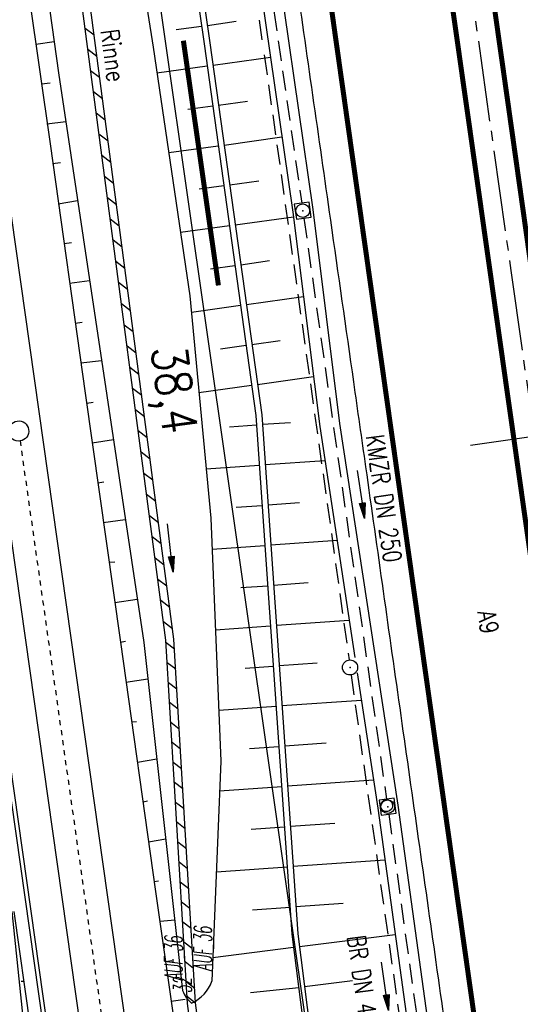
# Model space of a CAD drawing. Extents: x 446388 to 447135, y 445359 to 446567.
# Tile 70 of 80: x 446518 to 446567, y 446283 to 446381. Entities that reach past the tile are written whole.
import ezdxf
from ezdxf.enums import TextEntityAlignment as Align

# ---------------------------------------------------------------- set-up
doc = ezdxf.new("R2010")
doc.units = 0
doc.header["$LTSCALE"] = 2
doc.header["$MEASUREMENT"] = 0
for name, pattern in [('ACAD_ISO10W100W', [0.5, 0.25, -0.25]), ('ACHSE', [5.5, 4, -0.5, 0.5, -0.5]), ('AUSGEZOGEN', [0]), ('GEMARKBAB', [3.7, 2, -0.5, 0.1, -0.5, 0.1, -0.5]), ('GESTRICH-X2', [1.5, 1, -0.5])]:
    doc.linetypes.add(name, pattern=pattern)
doc.layers.get('0').update_dxf_attribs({"linetype": 'AUSGEZOGEN'})
for name, color, linetype in [('202-GEMARKGRZ', 7, 'GEMARKBAB'), ('202-GRENZL-BAB', 7, 'AUSGEZOGEN'), ('ACHSETOP', 250, 'ACHSE'), ('ANMERKUNG', 7, 'CONTINUOUS'), ('BOESCHG', 250, 'AUSGEZOGEN'), ('DB-BAB-Entwässerung', 15, 'CONTINUOUS'), ('DB-Bahnachse', 7, 'CONTINUOUS'), ('DB-Gleisachse', 7, 'CONTINUOUS'), ('DB-GRABEN', 15, 'AUSGEZOGEN'), ('DB-Kabelanlagen', 15, 'CONTINUOUS'), ('FBRTOP', 250, 'AUSGEZOGEN'), ('KANAL', 7, 'GESTRICH-X2'), ('MULDE', 250, 'AUSGEZOGEN'), ('NZ', 250, 'AUSGEZOGEN'), ('PFEIL', 7, 'CONTINUOUS'), ('PFEILTOP', 200, 'AUSGEZOGEN'), ('Rinne', 200, 'CONTINUOUS'), ('SCHRIFT', 7, 'AUSGEZOGEN'), ('SCHSYMBOL', 200, 'AUSGEZOGEN'), ('TEXTO', 4, 'CONTINUOUS')]:
    doc.layers.add(name, color=color, linetype=linetype)
doc.styles.add('ROMANS', font='romans.shx', dxfattribs={"width": 0.8})

# ---------------------------------------------------------------- blocks, each defined once
blk = doc.blocks.new('20')
blk.add_lwpolyline([(-0.754, -0.751), (0.754, -0.751), (0.754, 0.75), (-0.754, 0.75)], close=True)
blk.add_circle((0, 0), 0.676)
blk.add_point((0, 0))
blk = doc.blocks.new('GST')
at = {"color": 0}
blk.add_circle((0, 0), 0.75, dxfattribs=at)
blk.add_point((0, 0), dxfattribs=at)
blk = doc.blocks.new('10')
blk.add_blockref('GST', (0, 0))
blk = doc.blocks.new('PFEIL2')
at = {"color": 0}
for p, q in [((0.88, 0.002), (-2.401, -0.012)), ((0.881, -0.271), (0.879, 0.276)), ((0.879, 0.276), (2.429, 0.009)), ((0.911, 0.27), (0.879, 0.265)), ((0.965, 0.261), (0.879, 0.246)), ((1.019, 0.252), (0.879, 0.228)), ((1.073, 0.242), (0.879, 0.209)), ((1.127, 0.233), (0.879, 0.191)), ((1.181, 0.224), (0.879, 0.172)), ((1.235, 0.214), (0.879, 0.154)), ((1.289, 0.205), (0.879, 0.135)), ((1.343, 0.196), (0.879, 0.117)), ((1.397, 0.187), (0.879, 0.098)), ((1.451, 0.177), (0.879, 0.08)), ((1.505, 0.168), (0.879, 0.061)), ((1.559, 0.159), (0.88, 0.043)), ((1.613, 0.149), (0.88, 0.024)), ((1.668, 0.14), (0.88, 0.006)), ((1.722, 0.131), (0.88, -0.013)), ((1.776, 0.121), (0.88, -0.031)), ((1.83, 0.112), (0.88, -0.05)), ((1.884, 0.103), (0.88, -0.068)), ((1.938, 0.094), (0.88, -0.087)), ((1.992, 0.084), (0.88, -0.105)), ((2.046, 0.075), (0.88, -0.124)), ((2.1, 0.066), (0.88, -0.142)), ((2.154, 0.056), (0.88, -0.161)), ((2.208, 0.047), (0.88, -0.179)), ((2.262, 0.038), (0.881, -0.198)), ((2.316, 0.029), (0.881, -0.216)), ((2.37, 0.019), (0.881, -0.235)), ((2.424, 0.01), (0.881, -0.253)), ((2.429, 0.009), (0.881, -0.271))]:
    blk.add_line(p, q, dxfattribs=at)

msp = doc.modelspace()

# ---------------------------------------------------------------- linework, layer by layer
at = {"layer": '202-GEMARKGRZ', "const_width": 0.5, "flags": 128}
msp.add_lwpolyline([(446537.386, 446354.315), (446533.904, 446378.622)], dxfattribs=at)
at = {"layer": '202-GRENZL-BAB', "flags": 128}
msp.add_lwpolyline([(446564.494, 446152.692), (446518.124, 446476.409)], dxfattribs=at)
at = {"layer": 'ACHSETOP'}
msp.add_lwpolyline([(446545.228, 446505.501), (446552.414, 446454.803), (446566.447, 446355.792), (446583.989, 446232.029), (446601.53, 446108.266), (446619.072, 445984.503), (446643.63, 445811.235), (446657.663, 445712.224), (446689.238, 445489.451), (446703.271, 445390.44), (446704.505, 445381.732)], dxfattribs=at)
at = {"layer": 'BOESCHG'}
for p, q in [((446533.192, 446379.716), (446535.704, 446380.079)), ((446535.703, 446380.079), (446535.704, 446380.079)), ((446536.287, 446380.145), (446539.136, 446380.556)), ((446536.848, 446376.184), (446542.56, 446376.98)), ((446531.274, 446375.423), (446536.265, 446376.118)), ((446536.263, 446376.118), (446536.265, 446376.118)), ((446534.337, 446371.811), (446536.817, 446372.157)), ((446536.816, 446372.156), (446536.817, 446372.157)), ((446537.4, 446372.223), (446540.265, 446372.622)), ((446537.952, 446368.261), (446543.701, 446369.062)), ((446532.442, 446367.508), (446537.369, 446368.195)), ((446537.367, 446368.195), (446537.369, 446368.195)), ((446535.474, 446363.892), (446537.922, 446364.233)), ((446537.921, 446364.233), (446537.922, 446364.233)), ((446538.505, 446364.299), (446541.388, 446364.701)), ((446539.057, 446360.338), (446544.834, 446361.143)), ((446533.61, 446359.594), (446538.474, 446360.271)), ((446538.472, 446360.271), (446538.474, 446360.271)), ((446536.61, 446355.973), (446539.026, 446356.31)), ((446539.025, 446356.31), (446539.026, 446356.31)), ((446539.609, 446356.376), (446542.471, 446356.775)), ((446534.694, 446351.667), (446539.578, 446352.348)), ((446539.576, 446352.348), (446539.578, 446352.348)), ((446540.161, 446352.414), (446545.831, 446353.204)), ((446540.713, 446348.452), (446543.521, 446348.844)), ((446537.601, 446348.034), (446540.13, 446348.386)), ((446540.129, 446348.386), (446540.13, 446348.386)), ((446541.265, 446344.491), (446546.828, 446345.266)), ((446535.449, 446343.695), (446540.682, 446344.425)), ((446540.68, 446344.424), (446540.682, 446344.425)), ((446541.753, 446340.522), (446544.564, 446340.718)), ((446538.481, 446340.269), (446541.171, 446340.456)), ((446541.17, 446340.456), (446541.171, 446340.456)), ((446542.031, 446336.532), (446547.963, 446336.945)), ((446536.169, 446336.098), (446541.449, 446336.466)), ((446541.447, 446336.466), (446541.449, 446336.466)), ((446539.136, 446332.295), (446541.726, 446332.475)), ((446541.725, 446332.475), (446541.726, 446332.475)), ((446542.309, 446332.542), (446545.438, 446332.76)), ((446542.587, 446328.551), (446549.172, 446329.01)), ((446536.758, 446328.12), (446542.004, 446328.485)), ((446542.002, 446328.485), (446542.004, 446328.485)), ((446539.602, 446324.308), (446542.282, 446324.495)), ((446542.281, 446324.495), (446542.282, 446324.495)), ((446542.865, 446324.561), (446546.321, 446324.802)), ((446543.143, 446320.571), (446550.38, 446321.075)), ((446537.085, 446320.123), (446542.56, 446320.504)), ((446542.558, 446320.504), (446542.56, 446320.504)), ((446540.043, 446316.319), (446542.838, 446316.514)), ((446542.837, 446316.514), (446542.838, 446316.514)), ((446543.421, 446316.58), (446547.203, 446316.844)), ((446537.412, 446312.127), (446543.116, 446312.524)), ((446543.114, 446312.524), (446543.116, 446312.524)), ((446543.699, 446312.59), (446551.589, 446313.14)), ((446540.485, 446308.331), (446543.394, 446308.533)), ((446543.393, 446308.533), (446543.394, 446308.533)), ((446543.977, 446308.6), (446548.085, 446308.886)), ((446537.502, 446304.113), (446543.672, 446304.543)), ((446543.67, 446304.543), (446543.672, 446304.543)), ((446544.255, 446304.609), (446552.797, 446305.204)), ((446540.645, 446300.323), (446543.95, 446300.553)), ((446543.949, 446300.553), (446543.95, 446300.553)), ((446544.533, 446300.619), (446548.959, 446300.927)), ((446544.811, 446296.629), (446553.934, 446297.264)), ((446537.18, 446296.072), (446544.228, 446296.562)), ((446544.226, 446296.562), (446544.228, 446296.562)), ((446545.089, 446292.638), (446549.786, 446292.966)), ((446540.763, 446292.311), (446544.506, 446292.572)), ((446544.505, 446292.572), (446544.506, 446292.572)), ((446545.44, 446288.655), (446554.956, 446289.865)), ((446536.841, 446287.57), (446544.858, 446288.589)), ((446544.856, 446288.589), (446544.858, 446288.589)), ((446545.944, 446284.687), (446550.724, 446285.295)), ((446545.37, 446284.55), (446540.581, 446284.051)), ((446545.361, 446284.621), (446545.362, 446284.621)), ((446545.361, 446284.621), (446545.362, 446284.621))]:
    msp.add_line(p, q, dxfattribs=at)
for points in [[(446625.917, 446116.395, -0.000878), (446621.67, 446145.992, -0.000254), (446615.925, 446186.677, -0.000386), (446612.181, 446213.443, -0.001491), (446608.016, 446244.056, 0.001346), (446603.412, 446277.962, 0.00065), (446598.21, 446315.159, 0.000714), (446593.385, 446348.991, 0.000748), (446588.683, 446381.284, -0.000783), (446584.193, 446412.133, -0.000341), (446583.074, 446419.941, -0.000068), (446577.52, 446458.945, -0.001453), (446575.649, 446472.373, 0.000229), (446570.625, 446509.1, 0.008524)], [(446518.305, 446501.685), (446524.125, 446462.778), (446528.373, 446430.849), (446535.958, 446378.312), (446541.105, 446341.386), (446544.692, 446289.887), (446549.645, 446250.914), (446555.946, 446206.569), (446561.843, 446164.276), (446568.221, 446118.013), (446572.872, 446085.753, 0.000201), (446572.872, 446085.753), (446579.921, 446037.139), (446587.407, 445984.893), (446591.432, 445950.432)]]:
    msp.add_lwpolyline(points, format="xyb", dxfattribs=at)
for points in [[(446518.888, 446501.767), (446524.708, 446462.862), (446528.956, 446430.929), (446536.541, 446378.396), (446541.689, 446341.457), (446545.278, 446289.936), (446550.229, 446250.99), (446556.529, 446206.651), (446562.426, 446164.357), (446568.804, 446118.094), (446573.455, 446085.837), (446580.504, 446037.223), (446587.99, 445984.973), (446592.017, 445950.5)], [(446512.22, 446500.822), (446522.83, 446429.027), (446530.896, 446377.981), (446534.541, 446353.284), (446536.632, 446331.21), (446537.619, 446307.053), (446536.747, 446285.223)], [(446504.523, 446499.731), (446514.099, 446428.03), (446521.494, 446375.421), (446529.959, 446318.869), (446533.831, 446284.278)]]:
    msp.add_lwpolyline(points, dxfattribs=at)
for centre, radius, start, end in [((446533.17, 446286.507), 3.8, 293.97204, 340.26011), ((446536.443, 446285.197), 2.769, 199.37753, 231.35727)]:
    msp.add_arc(centre, radius, start, end, dxfattribs=at)
at = {"layer": 'DB-BAB-Entwässerung', "linetype": 'Continuous'}
msp.add_ellipse((446554.091, 446302.653), major_axis=(-0.424, 0.424), ratio=1, start_param=2.496493, end_param=8.779678, dxfattribs=at)
at = {"layer": 'DB-Bahnachse', "linetype": 'ACAD_ISO10W100W'}
msp.add_line((446517.672, 446338.866), (446531.424, 446241.836), dxfattribs=at)
at = {"layer": 'DB-Bahnachse', "linetype": 'Continuous'}
msp.add_ellipse((446517.532, 446339.856), major_axis=(-0.707, 0.707), ratio=1, start_param=2.496493, end_param=8.779678, dxfattribs=at)
at = {"layer": 'DB-Gleisachse', "linetype": 'Continuous'}
for p, q in [((446507.438, 446427.109), (446549.159, 446132.741)), ((446502.982, 446426.478), (446544.706, 446132.093))]:
    msp.add_line(p, q, dxfattribs=at)
at = {"layer": 'DB-GRABEN', "linetype": 'Continuous'}
for p, q in [((446517.1, 446393.125), (446520.649, 446368.374)), ((446519.249, 446378.274), (446521.056, 446378.54)), ((446519.799, 446374.324), (446520.649, 446374.424)), ((446520.349, 446370.374), (446522.216, 446370.601)), ((446520.649, 446368.374), (446524.149, 446343.624)), ((446520.899, 446366.424), (446521.699, 446366.524)), ((446521.449, 446362.424), (446523.392, 446362.738)), ((446522.049, 446358.474), (446522.799, 446358.574)), ((446522.599, 446354.524), (446524.581, 446354.798)), ((446523.149, 446350.574), (446523.849, 446350.674)), ((446523.699, 446346.624), (446525.77, 446346.854)), ((446524.149, 446343.624), (446527.648, 446318.874)), ((446524.298, 446342.624), (446524.948, 446342.724)), ((446524.848, 446338.674), (446526.944, 446339.01)), ((446525.398, 446334.724), (446525.998, 446334.824)), ((446525.948, 446330.774), (446528.134, 446331.059)), ((446526.548, 446326.824), (446527.098, 446326.874)), ((446527.098, 446322.824), (446529.319, 446323.142)), ((446527.648, 446318.874), (446528.148, 446318.974)), ((446527.648, 446318.874), (446531.147, 446294.124)), ((446528.198, 446314.924), (446530.364, 446315.249)), ((446528.748, 446310.974), (446529.248, 446311.024)), ((446529.348, 446306.974), (446531.255, 446307.292)), ((446529.897, 446303.024), (446530.347, 446303.124)), ((446530.447, 446299.074), (446532.143, 446299.357)), ((446530.997, 446295.124), (446531.447, 446295.174)), ((446531.147, 446294.124), (446533.247, 446279.274)), ((446516.847, 446292.125), (446518.397, 446277.175)), ((446517.047, 446292.125), (446519.147, 446277.275)), ((446531.597, 446291.174), (446533.043, 446291.319)), ((446532.147, 446287.174), (446532.747, 446287.274)), ((446518.047, 446285.175), (446517.797, 446285.175)), ((446532.697, 446283.224), (446534.097, 446283.424))]:
    msp.add_line(p, q, dxfattribs=at)
at = {"layer": 'DB-Kabelanlagen', "linetype": 'Continuous'}
for p, q in [((446499.369, 446425.965), (446556.631, 446021.938)), ((446499.765, 446426.022), (446557.027, 446021.994))]:
    msp.add_line(p, q, dxfattribs=at)
at = {"layer": 'FBRTOP'}
for points in [[(446586.887, 446089.829, 0.000001), (446588.957, 446075.27, 0.000001), (446590.43, 446064.906, 0.000008), (446592.183, 446052.577, -0.000007), (446593.936, 446040.247, -0.00042)], [(446562.06, 446507.886), (446569.246, 446457.189, -0.000002), (446576.262, 446407.683, 0.000001), (446583.279, 446358.178, 0.000002), (446592.05, 446296.296, -0.000002), (446600.821, 446234.415, -0.000002), (446609.591, 446172.533, 0.000003), (446618.362, 446110.652, 0.000001), (446627.133, 446048.77, -0.000002), (446635.904, 445986.889, 0), (446649.168, 445893.306, 0), (446660.462, 445813.621), (446674.495, 445714.61, 0.000001), (446678.792, 445684.289, 0.000001), (446687.668, 445621.668)], [(446541.445, 446410.375, 0.000055), (446543.68, 446394.659, 0.000096), (446544.967, 446385.627, 0.000041), (446546.74, 446373.214, -0.000018), (446548.512, 446360.8, -0.000019), (446550.805, 446344.733, -0.000035), (446552.009, 446336.29, -0.000425), (446553.758, 446323.941, 0.000128), (446555.508, 446311.591, 0.000198), (446557.251, 446299.345, -0.000289), (446558.994, 446287.099, -0.000481), (446560.735, 446274.734, 0.000343), (446562.475, 446262.369, 0.000196), (446564.231, 446249.987, -0.000413), (446565.988, 446237.605, -0.000013), (446566.966, 446230.666, -0.000005), (446569.439, 446213.123, -0.000025), (446571.187, 446200.716, 0.000056), (446572.935, 446188.309, 0.000769), (446574.259, 446179.025, -0.000467), (446576.449, 446163.728, -0.000132), (446578.343, 446150.384, -0.000157), (446579.926, 446139.19, -0.000509)]]:
    msp.add_lwpolyline(points, format="xyb", dxfattribs=at)
at = {"layer": 'FBRTOP', "const_width": 0.5}
for points in [[(446559.09, 446507.465), (446566.275, 446456.768, -0.000002), (446573.292, 446407.262, 0.000001), (446580.308, 446357.757, 0.000002), (446589.079, 446295.875, -0.000002), (446597.85, 446233.994, -0.000002), (446606.621, 446172.112, 0.000003), (446615.391, 446110.231, 0.000001), (446624.162, 446048.349, -0.000002), (446632.933, 445986.468, 0), (446646.197, 445892.885, 0), (446657.491, 445813.2), (446671.524, 445714.189, 0.000002), (446687.312, 445602.802, -0.000002), (446703.099, 445491.416), (446717.132, 445392.405, 0.000001), (446718.367, 445383.697, 0)], [(446531.367, 446503.536), (446538.553, 446452.838, -0.000002), (446545.569, 446403.333, 0.000001), (446552.586, 446353.827, 0.000002), (446561.357, 446291.946, -0.000002), (446570.128, 446230.064, -0.000002), (446578.898, 446168.183, 0.000003), (446587.669, 446106.301, 0.000001), (446596.44, 446044.42, -0.000002), (446605.211, 445982.538, 0), (446618.474, 445888.956, 0), (446629.769, 445809.27), (446643.802, 445710.259, 0.000002), (446659.589, 445598.873, -0.000002), (446675.377, 445487.486), (446689.41, 445388.475, 0.000001), (446690.644, 445379.768, 0)]]:
    msp.add_lwpolyline(points, format="xyb", dxfattribs=at)
at = {"layer": 'FBRTOP', "const_width": 0.5, "flags": 128}
msp.add_lwpolyline([(446543.112, 446505.201), (446545.748, 446486.556), (446552.858, 446436.779), (446559.823, 446387.724), (446566.885, 446338.108), (446573.771, 446289.635), (446580.746, 446240.241), (446587.914, 446189.717), (446594.854, 446140.825), (446601.728, 446092.103), (446608.815, 446042.03), (446615.846, 445992.42), (446622.77, 445943.678), (446629.777, 445894.145), (446636.772, 445844.7), (446643.697, 445796.011), (446650.718, 445746.153), (446654.062, 445722.676), (446657.67, 445696.946), (446664.652, 445647.751), (446669.823, 445611.375), (446669.853, 445611.112)], dxfattribs=at)
msp.add_lwpolyline([(446560.332, 446413.316, -0.000179), (446565.023, 446380.431, -0.000356), (446567.359, 446363.934, -0.00001), (446574.032, 446316.55, 0.000258), (446574.285, 446314.759, 0.000002), (446578.291, 446286.517, 0.000002), (446581.322, 446265.155), (446588.244, 446216.365, 0.000012), (446588.396, 446215.296, 0), (446595.355, 446166.271, 0.000004), (446602.342, 446117.05, 0.000035), (446603.074, 446111.9, 0.000422), (446603.253, 446110.651, -0.000041), (446603.431, 446109.403, -0.000819), (446605.774, 446092.812, 0.000535), (446609.348, 446067.399, 0.000292), (446612.885, 446042.547, -0.000316), (446616.422, 446017.696, -0.000151), (446616.766, 446015.263, 0.000008), (446623.297, 445968.97, 0.000332), (446625.624, 445952.553, 0.000167), (446630.289, 445919.886)], format="xyb", dxfattribs=at)
at = {"layer": 'KANAL'}
for p, q in [((446541.947, 446377.206), (446550.375, 446317.125)), ((446545.875, 446361), (446554.094, 446303.281)), ((446550.563, 446315.625), (446559.281, 446254.094)), ((446554.313, 446301.813), (446562.344, 446243.781))]:
    msp.add_line(p, q, dxfattribs=at)
at = {"layer": 'KANAL', "flags": 128}
for points in [[(446541.738, 446378.692), (446533.309, 446438.763)], [(446537.345, 446420.183), (446545.659, 446362.482)]]:
    msp.add_lwpolyline(points, dxfattribs=at)
at = {"layer": 'MULDE'}
for points in [[(446526.645, 446502.867), (446527.826, 446494.943), (446538.227, 446421.07), (446546.758, 446361.87), (446549.431, 446340.596), (446555.203, 446302.692), (446563.425, 446243.188), (446572.197, 446183.493), (446580.677, 446123.392), (446589.024, 446063.406), (446597.209, 446005.842), (446599.465, 445988.613)], [(446533.762, 446438.435), (446536.247, 446420.788), (446544.776, 446361.602), (446547.449, 446340.32), (446550.943, 446317.38)], [(446551.178, 446315.838), (446553.223, 446302.404), (446559.896, 446254.114)]]:
    msp.add_lwpolyline(points, dxfattribs=at)
at = {"layer": 'NZ'}
msp.add_line((446562.431, 446338.445), (446597.691, 446343.443), dxfattribs=at)
at = {"layer": 'PFEILTOP'}
for p, q in [((446524.128, 446379.88), (446525.026, 446379.191)), ((446524.405, 446377.777), (446525.302, 446377.088)), ((446524.682, 446375.673), (446525.58, 446374.984)), ((446524.96, 446373.569), (446525.858, 446372.879)), ((446525.239, 446371.464), (446526.137, 446370.774)), ((446525.517, 446369.359), (446526.416, 446368.67)), ((446525.796, 446367.254), (446526.694, 446366.565)), ((446526.075, 446365.15), (446526.973, 446364.46)), ((446526.353, 446363.045), (446527.252, 446362.355)), ((446526.632, 446360.94), (446527.53, 446360.25)), ((446526.911, 446358.835), (446527.809, 446358.146)), ((446527.189, 446356.73), (446528.088, 446356.041)), ((446527.468, 446354.626), (446528.366, 446353.936)), ((446527.747, 446352.521), (446528.645, 446351.831)), ((446528.025, 446350.416), (446528.923, 446349.727)), ((446528.304, 446348.311), (446529.202, 446347.622)), ((446528.582, 446346.206), (446529.481, 446345.517)), ((446528.861, 446344.102), (446529.759, 446343.412)), ((446529.14, 446341.997), (446530.038, 446341.307)), ((446529.418, 446339.892), (446530.317, 446339.203)), ((446529.697, 446337.787), (446530.595, 446337.098)), ((446529.976, 446335.683), (446530.874, 446334.993)), ((446530.254, 446333.578), (446531.153, 446332.888)), ((446530.533, 446331.473), (446531.431, 446330.784)), ((446530.812, 446329.368), (446531.71, 446328.679)), ((446531.09, 446327.263), (446531.988, 446326.574)), ((446531.369, 446325.159), (446532.267, 446324.469)), ((446531.647, 446323.054), (446532.546, 446322.364)), ((446531.926, 446320.949), (446532.824, 446320.26)), ((446532.186, 446318.859), (446533.025, 446318.214)), ((446532.303, 446316.878), (446533.143, 446316.233)), ((446532.421, 446314.897), (446533.261, 446314.252)), ((446532.539, 446312.915), (446533.378, 446312.271)), ((446532.656, 446310.934), (446533.496, 446310.29)), ((446532.774, 446308.953), (446533.614, 446308.308)), ((446532.892, 446306.972), (446533.731, 446306.327)), ((446533.009, 446304.99), (446533.849, 446304.346)), ((446533.127, 446303.009), (446533.967, 446302.365)), ((446533.245, 446301.028), (446534.084, 446300.383)), ((446533.362, 446299.047), (446534.202, 446298.402)), ((446533.48, 446297.065), (446534.32, 446296.421)), ((446533.598, 446295.084), (446534.437, 446294.44)), ((446533.715, 446293.103), (446534.555, 446292.458)), ((446533.833, 446291.122), (446534.673, 446290.477)), ((446533.951, 446289.14), (446534.79, 446288.496)), ((446534.068, 446287.159), (446534.908, 446286.515)), ((446534.186, 446285.178), (446535.026, 446284.533)), ((446534.213, 446283.761), (446535.112, 446283.074))]:
    msp.add_line(p, q, dxfattribs=at)
at = {"layer": 'Rinne', "flags": 128}
msp.add_lwpolyline([(446581.438, 445945.176), (446544.66, 446205.86), (446534.316, 446282.996), (446532.172, 446319.095), (446524.634, 446376.03, -0.000215), (446524.634, 446376.03), (446517.742, 446428.438)], format="xyb", dxfattribs=at)
at = {"layer": 'Rinne'}
for points in [[(446535.112, 446283.072), (446532.968, 446319.171), (446525.428, 446376.134), (446518.536, 446428.542)], [(446582.23, 445945.288), (446545.452, 446205.97), (446535.112, 446283.072)]]:
    msp.add_lwpolyline(points, dxfattribs=at)

# ---------------------------------------------------------------- block references
at = {"layer": 'PFEIL'}
for p, rotation in [((446551.562, 446333.569), 278.1212000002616), ((446553.944, 446284.723), 278.0672000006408)]:
    msp.add_blockref('PFEIL2', p, dxfattribs=dict(at, rotation=rotation))
at = {"layer": 'PFEILTOP', "rotation": 276.2985507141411}
msp.add_blockref('PFEIL2', (446532.602, 446328.258), dxfattribs=at)
at = {"layer": 'SCHSYMBOL', "rotation": 278.0671}
for name, p in [('20', (446545.767, 446361.736)), ('10', (446550.467, 446316.379)), ('20', (446554.213, 446302.548))]:
    msp.add_blockref(name, p, dxfattribs=at)

# ---------------------------------------------------------------- texts
at = {"layer": 'ANMERKUNG', "style": 'ROMANS', "oblique": 7, "width": 0.5}
for s, p in [('AUF_36', (446536.747, 446286.223)), ('AUF_36', (446533.831, 446285.278)), ('32', (446534.714, 446284.034))]:
    msp.add_text(s, height=1.8, rotation=90, dxfattribs=at).set_placement(p)
at = {"layer": 'DB-Bahnachse', "linetype": 'Continuous', "style": 'ROMANS', "oblique": 360, "width": 0.8337}
msp.add_text('38,4', height=3.5, rotation=278.03849, dxfattribs=at).set_placement((446530.68, 446348.06))
at = {"layer": 'Rinne', "style": 'ROMANS', "width": 0.8}
msp.add_text('Rinne', height=1.8, rotation=277.41644, dxfattribs=at).set_placement((446525.679, 446379.644))
at = {"layer": 'SCHRIFT', "style": 'ROMANS', "width": 0.8}
msp.add_text('A9', height=1.8, rotation=278.99167, dxfattribs=at).set_placement((446563.127, 446321.907))
at = {"layer": 'TEXTO', "style": 'ROMANS', "width": 0.75}
for s, rotation, p in [('KMZR DN 250', 278.1212, (446552.936, 446333.04)), ('BR DN 400', 278.0672, (446550.904, 446284.573))]:
    msp.add_text(s, height=1.8, rotation=rotation, dxfattribs=at).set_placement(p, align=Align.CENTER)

doc.saveas('drawing.dxf')
